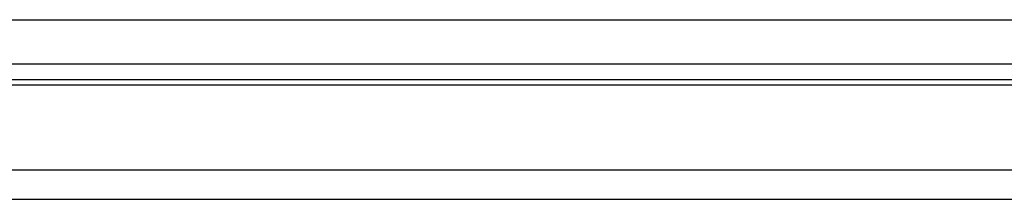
# Model space of a CAD drawing. Header units: millimetres. Extents: x 19 to 276, y -119 to -34.
# Tile 4 of 49: x 198 to 232, y -105 to -99. Entities that reach past the tile are written whole.
import ezdxf

# ---------------------------------------------------------------- set-up
doc = ezdxf.new("R2010")
doc.units = ezdxf.units.MM
doc.header["$LTSCALE"] = 0.15
doc.layers.add('OUT', color=3, linetype='CONTINUOUS')

msp = doc.modelspace()

# ---------------------------------------------------------------- linework, layer by layer
at = {"layer": 'OUT', "color": 0, "linetype": 'Continuous'}
msp.add_line((188.696, -98.893), (235.396, -98.893), dxfattribs=at)
at = {"layer": 'OUT', "color": 0}
for p, q in [((188.696, -100.393), (235.396, -100.393)), ((145.766, -100.92), (276.046, -100.92)), ((145.761, -101.1), (276.046, -101.1)), ((145.198, -103.993), (276.046, -103.993)), ((111.046, -104.993), (276.046, -104.993))]:
    msp.add_line(p, q, dxfattribs=at)

doc.saveas('drawing.dxf')
